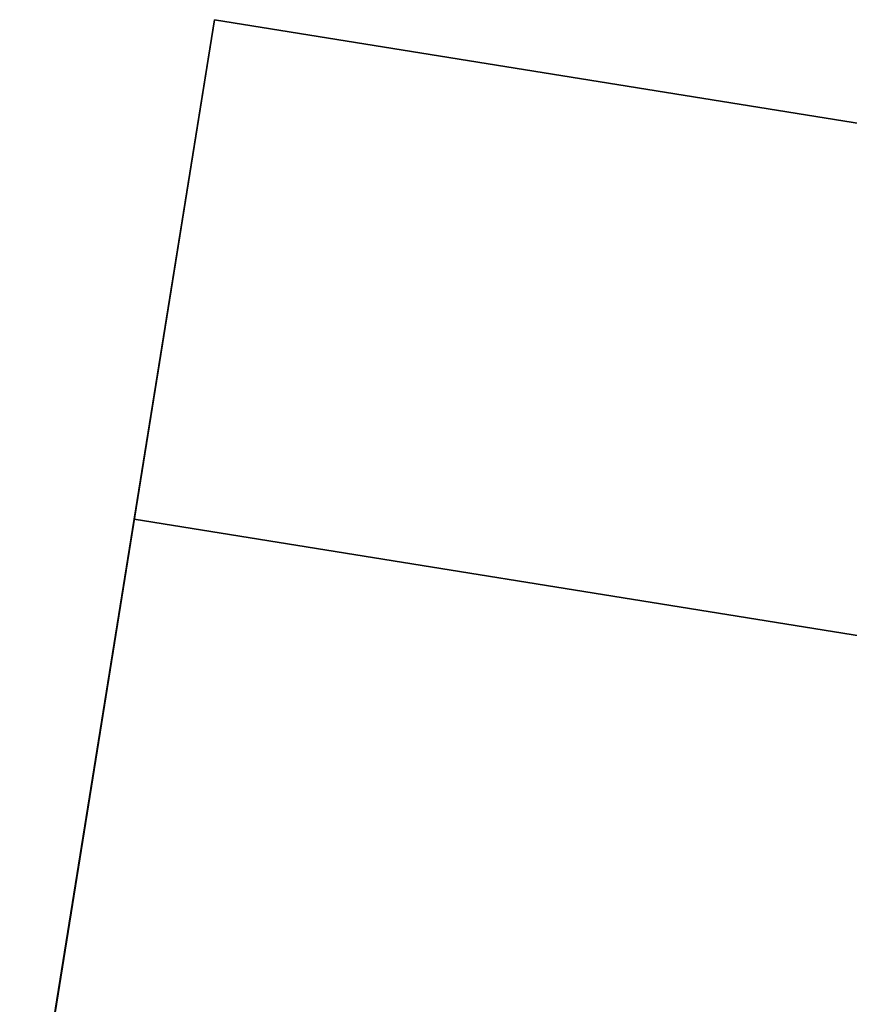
# Model space of a CAD drawing. Header units: millimetres. Extents: x 217.4 to 265.9, y 243.1 to 291.5.
# Tile 139 of 256: x 237.089 to 237.218, y 244.934 to 245.087. Entities that reach past the tile are written whole.
import ezdxf

# ---------------------------------------------------------------- set-up
doc = ezdxf.new("R2010")
doc.units = ezdxf.units.MM
doc.header["$MEASUREMENT"] = 0
doc.layers.add('TULIPA', color=7, linetype='Continuous', true_color=0x000000)

msp = doc.modelspace()

# ---------------------------------------------------------------- meshes
at = {"layer": 'TULIPA', "color": 43}
mesh = msp.add_polyface(dxfattribs=at)
corners = [(236.96053, 244.09982, 10.26031), (236.86914, 243.53127, -6.22964), (237.03981, 244.59319, 10.24286), (236.94844, 244.02464, -6.24709), (237.11911, 245.08655, 10.22541), (237.02773, 244.51801, -6.26454), (237.09418, 244.93149, 5.72815), (237.01485, 244.43782, 5.72815), (237.01373, 244.43094, 5.52827), (237.09308, 244.92459, 5.52827)]
mesh.append_faces([[corners[k] for k in face] for face in [(7, 0, 2, 2), (8, 3, 1, 1), (1, 0, 8, 8), (0, 7, 8, 8), (7, 2, 4, 4), (5, 8, 9, 9), (3, 8, 5, 5), (4, 6, 7, 7)]], dxfattribs={"color": 43})
mesh = msp.add_polyface(dxfattribs=at)
corners = [(237.11911, 245.08655, 10.22541), (238.99503, 244.78505, 10.22541), (236.96053, 244.09982, 10.26031), (238.83644, 243.79832, 10.26031)]
mesh.append_faces([[corners[k] for k in face] for face in [(3, 1, 0, 2)]], dxfattribs={"color": 43})
mesh = msp.add_polyface(dxfattribs=at)
corners = [(237.09418, 244.93149, 5.72815), (238.97011, 244.62999, 5.72815), (237.10664, 245.00902, 7.97678), (238.98257, 244.70752, 7.97678), (237.11911, 245.08655, 10.22541), (238.99503, 244.78505, 10.22541)]
mesh.append_faces([[corners[k] for k in face] for face in [(3, 1, 0, 2), (5, 3, 2, 4)]], dxfattribs={"color": 43})

doc.saveas('drawing.dxf')
